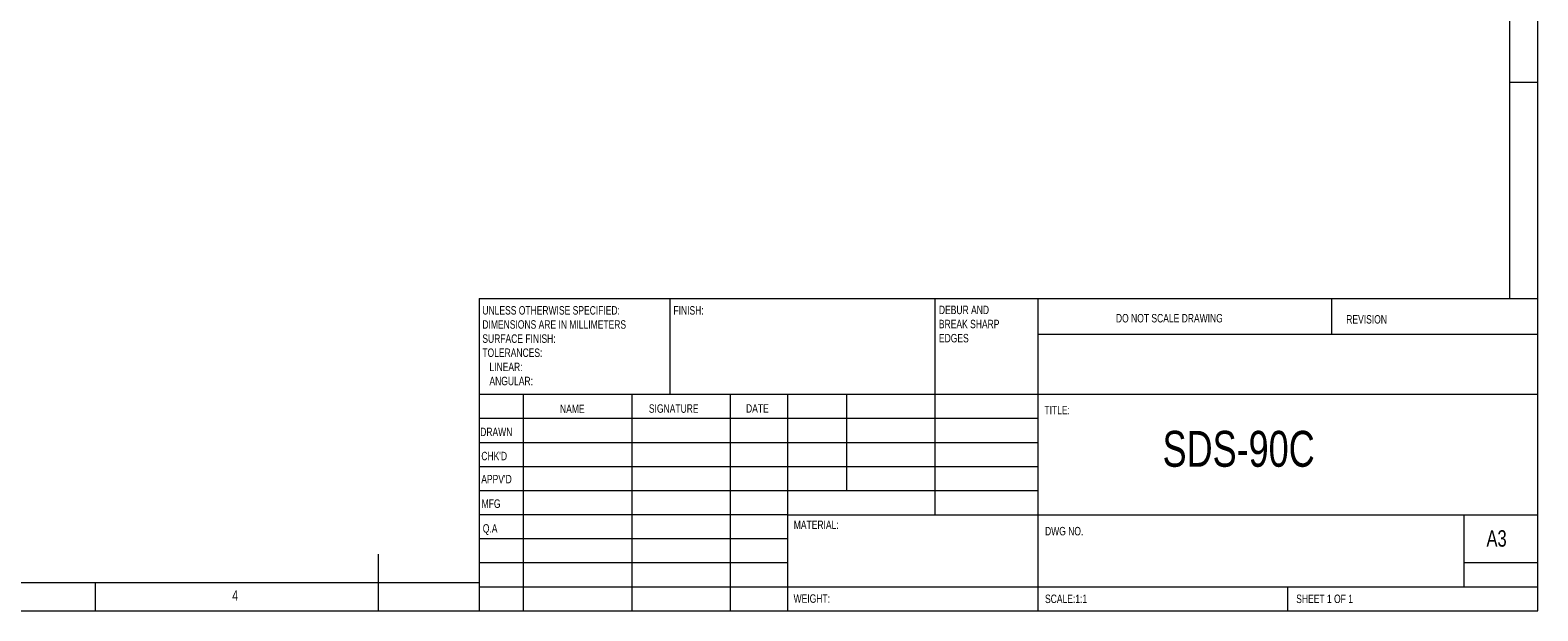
# Model space of a CAD drawing. Header units: millimetres. Extents: x 5 to 415, y 5 to 292.
# Tile 2 of 3: x 148 to 415, y 5 to 108. Entities that reach past the tile are written whole.
import ezdxf

# ---------------------------------------------------------------- set-up
doc = ezdxf.new("R2010")
doc.units = ezdxf.units.MM
doc.header["$LTSCALE"] = 2
doc.styles.add('SLDTEXTSTYLE0', font='TXT', dxfattribs={"width": 0.75})

# ---------------------------------------------------------------- blocks, each defined once
blk = doc.blocks.new('SW_NOTE_0')
at = {"color": 7, "linetype": 'Continuous', "lineweight": 0, "char_height": 1.5, "attachment_point": 1, "style": 'SLDTEXTSTYLE0'}
for s, insert in [('{DEBUR AND }', (0, 1.92)), ('{BREAK SHARP }', (0, -0.58)), ('{EDGES}', (0, -3.08))]:
    blk.add_mtext(s, dxfattribs=dict(at, insert=insert))
blk = doc.blocks.new('SW_NOTE_1')
at = {"color": 7, "linetype": 'Continuous', "lineweight": 0, "char_height": 1.5, "attachment_point": 1, "style": 'SLDTEXTSTYLE0'}
for s, insert in [('{UNLESS OTHERWISE SPECIFIED:}', (0, 1.92)), ('{DIMENSIONS ARE IN MILLIMETERS}', (0, -0.58)), ('{SURFACE FINISH:}', (0, -3.08)), ('{TOLERANCES:}', (0, -5.58)), ('{   ANGULAR:}', (0, -10.58)), ('{   LINEAR:}', (0, -8.08))]:
    blk.add_mtext(s, dxfattribs=dict(at, insert=insert))

msp = doc.modelspace()

# ---------------------------------------------------------------- linework, layer by layer
at = {"color": 7, "linetype": 'Continuous', "lineweight": 0}
for p, q in [((415, 5), (415, 292)), ((410, 287), (410, 60.25)), ((410, 98.5), (415, 98.5)), ((227.8, 60.25), (415, 60.25)), ((227.8, 60.25), (227.8, 5)), ((261.6, 43.25), (261.6, 60.25)), ((308.4, 60.25), (308.4, 22)), ((326.6, 60.25), (326.6, 5)), ((378.6, 53.88), (378.6, 60.25)), ((415, 53.88), (326.6, 53.88)), ((415, 43.25), (227.8, 43.25)), ((235.6, 43.25), (235.6, 5)), ((254.79, 43.25), (254.79, 5)), ((272.2, 43.25), (272.2, 5)), ((282.4, 5), (282.4, 43.25)), ((292.8, 26.25), (292.8, 43.25)), ((326.6, 39), (227.8, 39)), ((326.6, 34.75), (227.8, 34.75)), ((326.6, 30.5), (227.8, 30.5)), ((326.6, 26.25), (227.8, 26.25)), ((282.4, 22), (227.8, 22)), ((282.4, 22), (415, 22)), ((402, 9.25), (402, 22)), ((282.4, 17.75), (227.8, 17.75)), ((210, 5), (210, 15)), ((282.4, 13.5), (227.8, 13.5)), ((415, 13.5), (402, 13.5)), ((10, 10), (227.8, 10)), ((160, 5), (160, 10)), ((227.8, 9.25), (415, 9.25)), ((370.8, 5), (370.8, 9.25)), ((5, 5), (415, 5))]:
    msp.add_line(p, q, dxfattribs=at)

# ---------------------------------------------------------------- block references
for name, p in [('SW_NOTE_1', (228.39, 56.99)), ('SW_NOTE_0', (309.11, 57.07))]:
    msp.add_blockref(name, p, dxfattribs=at)

# ---------------------------------------------------------------- texts
at = {"color": 7, "linetype": 'Continuous', "lineweight": 0, "attachment_point": 1, "style": 'SLDTEXTSTYLE0'}
for s, insert, char_height in [('{FINISH:}', (262.17, 58.9), 1.5), ('{DO NOT SCALE DRAWING}', (340.41, 57.52), 1.5), ('{REVISION}', (381.13, 57.32), 1.5), ('{NAME}', (242.12, 41.48), 1.5), ('{SIGNATURE}', (257.83, 41.54), 1.5), ('{DATE}', (275.01, 41.56), 1.5), ('{TITLE:}', (327.76, 41.26), 1.5), ('{DRAWN}', (228.01, 37.41), 1.5), ('SDS-90C', (348.65, 36.84), 6.35), ("{CHK'D}", (228.21, 33.14), 1.5), ("{APPV'D}", (228.2, 29.05), 1.5), ('{MFG}', (228.26, 24.72), 1.5), ('{Q.A}', (228.47, 20.33), 1.5), ('{MATERIAL:}', (283.45, 20.97), 1.5), ('{DWG NO.}', (327.87, 19.85), 1.5), ('{A3}', (405.92, 19.27), 2.91), ('{4}', (184.17, 8.65), 1.852), ('{WEIGHT: }', (283.42, 7.93), 1.499), ('{SCALE:1:1}', (327.87, 7.88), 1.5), ('{SHEET 1 OF 1}', (372.28, 7.88), 1.5)]:
    msp.add_mtext(s, dxfattribs=dict(at, insert=insert, char_height=char_height))

doc.saveas('drawing.dxf')
